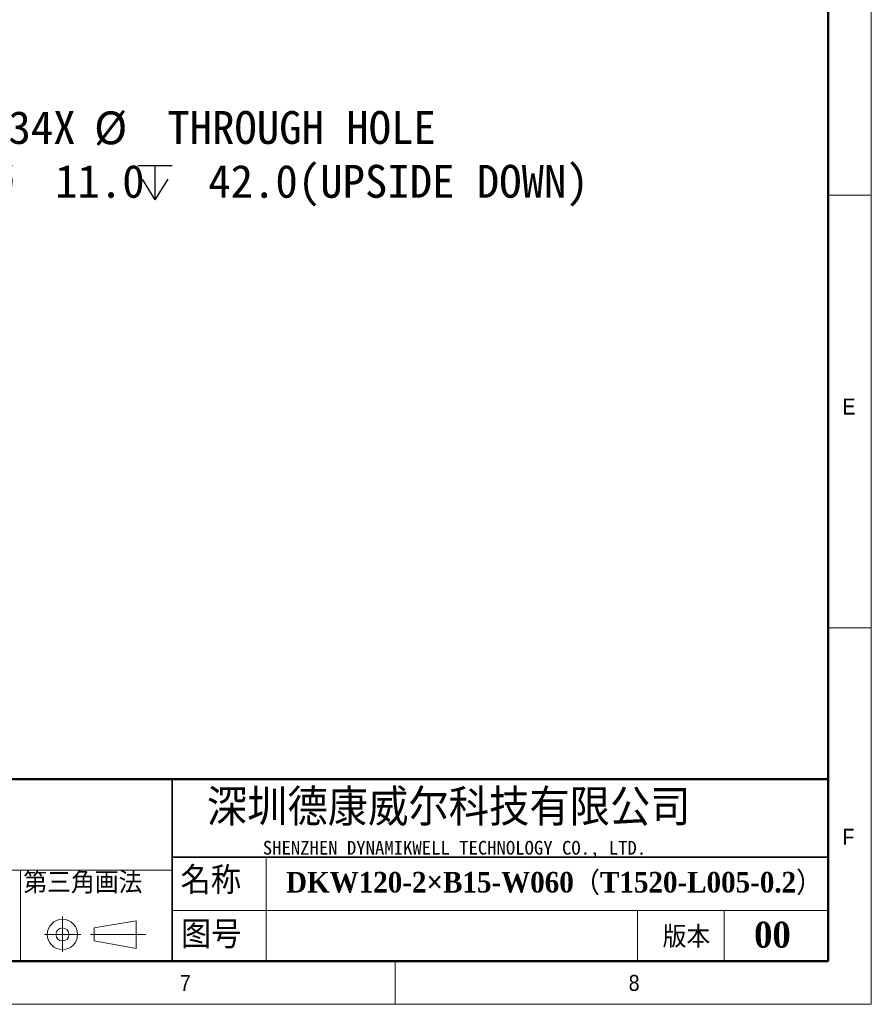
# Model space of a CAD drawing. Header units: millimetres. Extents: x 35 to 2905, y 35 to 2044.
# Tile 6 of 11: x 2216 to 2905, y 35 to 831. Entities that reach past the tile are written whole.
import ezdxf

# ---------------------------------------------------------------- set-up
doc = ezdxf.new("R2010")
doc.units = ezdxf.units.MM
doc.header["$LTSCALE"] = 7
doc.layers.add('DIMNS', color=7, linetype='Continuous')
doc.layers.add('黑色实线', color=7, linetype='Continuous')
doc.styles.add('SLDTEXTSTYLE1', font='Gothic.ttf', dxfattribs={"width": 0.913})
doc.styles.add('SLDTEXTSTYLE2', font='timesbd.ttf', dxfattribs={"width": 0.933})
doc.styles.add('SLDTEXTSTYLE4', font='txt', dxfattribs={"bigfont": 'bigfont'})
doc.styles.add('SLDTEXTSTYLE5', font='txt', dxfattribs={"bigfont": 'bigfont'})
doc.styles.add('SLDTEXTSTYLE6', font='txt')
doc.styles.add('SLDTEXTSTYLE7', font='timesbd.ttf', dxfattribs={"width": 0.933, "bigfont": 'bigfont'})
doc.styles.add('SLDTEXTSTYLE8', font='txt')
doc.dimstyles.new('SLDDIMSTYLE4', dxfattribs={"dimtxt": 26.6, "dimasz": 14, "dimexe": 0, "dimexo": 0.0625, "dimgap": 6.65, "dimtad": 0, "dimtih": 1, "dimtoh": 1, "dimdec": 1, "dimrnd": 1e-09, "dimzin": 4, "dimdsep": 46, "dimtxsty": 'SLDTEXTSTYLE8', "dimsah": 1, "dimcen": 0, "dimadec": 0, "dimazin": 1, "dimtfac": 1, "dimtdec": 1, "dimtofl": 0, "dimtmove": 0, "dimatfit": 3, "dimfxl": 0, "dimfrac": 2, "dimtolj": 1, "dimtzin": 12, "dimarcsym": 0})

# ---------------------------------------------------------------- blocks, each defined once
blk = doc.blocks.new('SW_SYMBOL_HOLE_SPOT')
at = {"layer": '黑色实线', "color": 0}
for p, q in [((0, 6125), (0, 525)), ((11200, 525), (11200, 6125)), ((0, 525), (11200, 525))]:
    blk.add_line(p, q, dxfattribs=at)
blk = doc.blocks.new('SW_SYMBOL_HOLE_DEPTH')
at = {"layer": '黑色实线', "color": 0}
for p, q in [((0, 6125), (5600, 6125)), ((2800, 6125), (2800, 525)), ((700, 3885), (2800, 525)), ((4900, 3885), (2800, 525))]:
    blk.add_line(p, q, dxfattribs=at)
blk = doc.blocks.new('_D_28')
at = {"layer": '黑色实线'}
for p, q in [((2059.48, 650.18), (2078.81, 722.32)), ((2078.81, 722.32), (2101.25, 722.32))]:
    blk.add_line(p, q, dxfattribs=at)
blk.add_solid([(2059.48, 650.18), (2065.13, 663.16), (2061.08, 664.25)], dxfattribs=at)
at = {"layer": '黑色实线', "xscale": 0.004985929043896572, "yscale": 0.004985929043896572, "zscale": 0.004985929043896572}
for name, p in [('SW_SYMBOL_HOLE_SPOT', (2112.36, 682.95)), ('SW_SYMBOL_HOLE_DEPTH', (2311.91, 682.95))]:
    blk.add_blockref(name, p, dxfattribs=at)
at = {"layer": '黑色实线', "char_height": 26.6, "attachment_point": 1, "style": 'SLDTEXTSTYLE8'}
for s, insert in [('34X ', (2207.38, 757.48)), ('%%c', (2276.61, 757.22)), (' THROUGH HOLE', (2317.71, 757.48)), (' 42.0(UPSIDE DOWN)', (2350.84, 713.96)), ('%%c', (2185.91, 713.7)), (' 11.0 ', (2227.01, 713.96))]:
    blk.add_mtext(s, dxfattribs=dict(at, insert=insert))

msp = doc.modelspace()

# ---------------------------------------------------------------- linework, layer by layer
at = {"color": 7, "linetype": 'Continuous', "lineweight": 18}
for p, q in [((2905, 35), (2905, 2044)), ((2870, 2009), (2870, 70)), ((2870, 689.5), (2905, 689.5)), ((2870, 339.5), (2905, 339.5)), ((2415.6473812, 154), (2415.6473812, 70)), ((1926.2913786, 143.5), (2339.7556851, 143.5)), ((2217.0956224, 143.5), (2217.0956224, 70)), ((2251.0573589, 106.0396721), (2251.0573589, 77.4416029)), ((2339.7556851, 110.8803834), (2870, 110.8803834)), ((2716, 110.8803834), (2716, 70)), ((2786, 110.8803834), (2786, 70)), ((2276.6682633, 96.7312329), (2310.6563282, 102.6107947)), ((2276.6682633, 86.2312329), (2276.6682633, 96.7312329)), ((2310.6563282, 102.6107947), (2310.6563282, 80.2227947)), ((2236.4989196, 91.4812329), (2265.9081572, 91.4812329)), ((2273.6351967, 91.4812329), (2318.3628673, 91.4812329)), ((2276.6682633, 86.2312329), (2310.6563282, 80.2227947)), ((70, 70), (2870, 70)), ((861, 70), (2870, 70)), ((2520, 70), (2520, 35)), ((35, 35), (2905, 35))]:
    msp.add_line(p, q, dxfattribs=at)
at = {"color": 7, "linetype": 'Continuous', "lineweight": 50}
for p, q in [((2870, 2009), (2870, 70)), ((2870, 217), (1281, 217)), ((70, 70), (2870, 70))]:
    msp.add_line(p, q, dxfattribs=at)
at = {"color": 7, "linetype": 'Continuous', "lineweight": 35}
for p, q in [((2339.7556851, 217), (2339.7556851, 70)), ((2339.7556851, 154), (2870, 154))]:
    msp.add_line(p, q, dxfattribs=at)
at = {"color": 7, "linetype": 'Continuous', "lineweight": 18}
for radius in [12.25, 5.25]:
    msp.add_circle((2251.0573589, 91.4812329), radius, dxfattribs=at)

# ---------------------------------------------------------------- texts
at = {"color": 7, "linetype": 'Continuous', "lineweight": 0}
for s, insert, char_height, attachment_point, style in [('E', (2881.6666667, 524.9218569), 12.9645833, 1, 'SLDTEXTSTYLE1'), ('深圳德康威尔科技有限公司', (2367.7808657, 209.0727944), 29.633333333, 1, 'SLDTEXTSTYLE5'), ('F', (2881.6666667, 176.9545867), 12.9645833, 1, 'SLDTEXTSTYLE1'), ('SHENZHEN DYNAMIKWELL TECHNOLOGY CO., LTD.', (2413.0244772, 167.1776031), 11.1125, 1, 'SLDTEXTSTYLE6'), ('名称', (2346.5643932, 146.3380774), 22.225, 1, 'SLDTEXTSTYLE4'), ('DKW120-2×B15-W060（T1520-L005-0.2）', (2431.8383923, 142.0912778), 16.66875, 1, 'SLDTEXTSTYLE7'), ('图号', (2346.8627796, 102.5238769), 22.225, 1, 'SLDTEXTSTYLE4'), ('版本', (2736.2958947, 98.3145377), 17.5, 1, 'SLDTEXTSTYLE4'), ('00', (2825.0575984, 101.802765), 21, 2, 'SLDTEXTSTYLE2'), ('7', (2346.0197074, 58.7778943), 12.9645833, 1, 'SLDTEXTSTYLE1'), ('8', (2708.8414871, 58.7778943), 12.9645833, 1, 'SLDTEXTSTYLE1')]:
    msp.add_mtext(s, dxfattribs=dict(at, insert=insert, char_height=char_height, attachment_point=attachment_point, style=style))
at = {"layer": 'DIMNS', "color": 7, "insert": (2219.4234672, 142.1287382), "char_height": 17.5, "attachment_point": 1, "style": 'SLDTEXTSTYLE4'}
msp.add_mtext('第三角画法', dxfattribs=at)

# ---------------------------------------------------------------- dimensions: what is measured, and where the dimension line sits
at = {"layer": '黑色实线'}
dim = msp.add_diameter_dim_2p(p1=(2057.7727837, 643.8089617), p2=(2059.4809894, 650.1840722), text='34X %%c THROUGH HOLE\\P{\\fGDT;v}%%c <> {\\fGDT;x} 42.0(UPSIDE DOWN)\\P', dimstyle='SLDDIMSTYLE4', dxfattribs=at)
dim.commit()
dim.dimension.update_dxf_attribs({"geometry": '_D_28', "text_midpoint": (2398.8699701, 722.3158994), "dimtype": 163})

doc.saveas('drawing.dxf')
